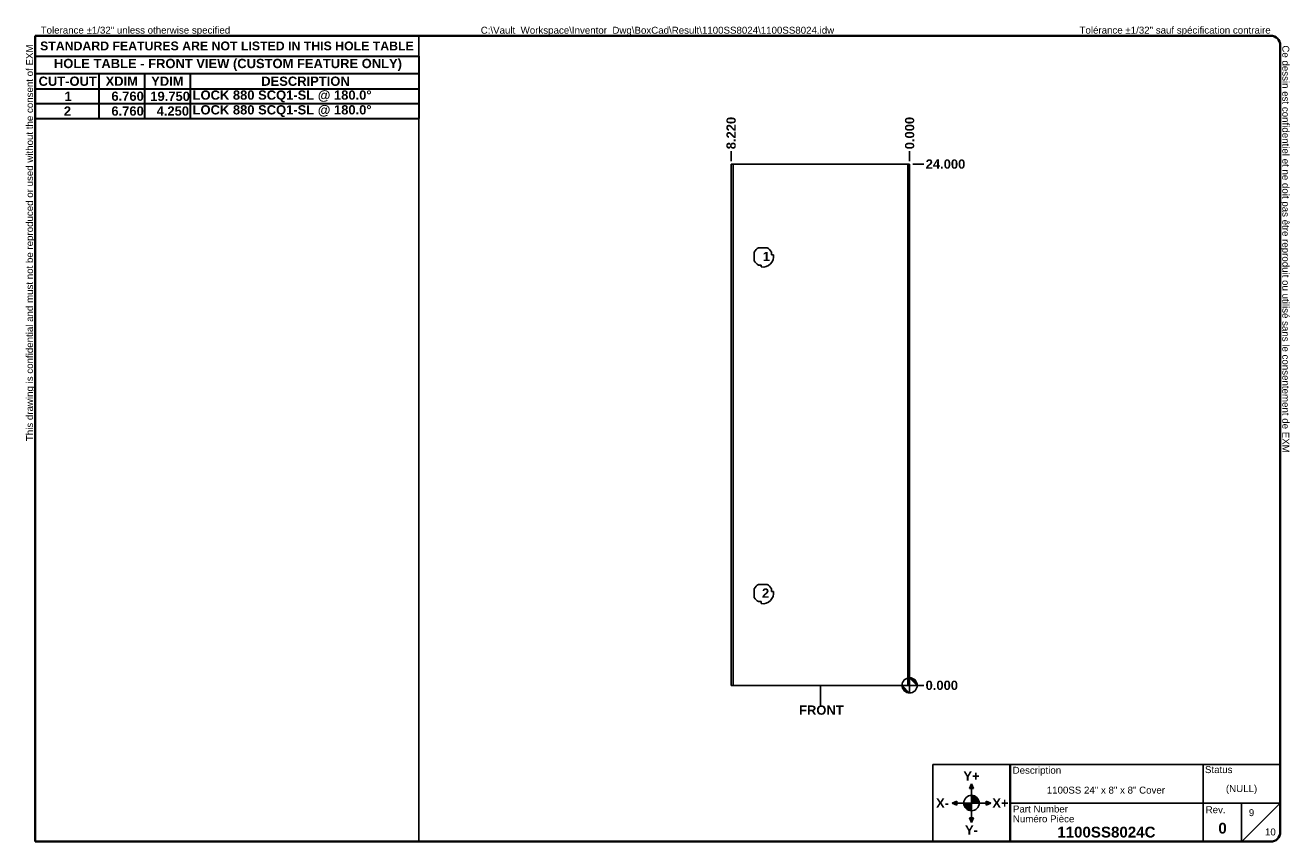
# Model space of a CAD drawing. Header units: inches. Extents: x 1.1 to 59.4, y 0.9 to 38.5.
import ezdxf

# ---------------------------------------------------------------- set-up
doc = ezdxf.new("R2010")
doc.units = ezdxf.units.IN
doc.header["$LTSCALE"] = 3.555556
doc.header["$MEASUREMENT"] = 0
doc.layers.get('0').update_dxf_attribs({"lineweight": 25})
for name, color, linetype, lineweight in [('Dimensions(ANSI)', 7, 'Continuous', 25), ('Sketch Geometry(ANSI)', 7, 'Continuous', 25), ('Symbols(ANSI)', 7, 'Continuous', 25), ('Visible Edges(ANSI)', 7, 'Continuous', 25), ('Visible Tangent Edges(ANSI)', 7, 'Continuous', 25)]:
    doc.layers.add(name, color=color, linetype=linetype, lineweight=lineweight)
doc.layers.add('Hatch', color=179, linetype='Continuous', lineweight=9, true_color=0x1e1e47)
doc.styles.add('Current-ANSI', font='arial.ttf')
doc.styles.add('Dimension-ANSI', font='arialbd.ttf')
doc.styles.add('Text Style44', font='arialbd.ttf')
doc.dimstyles.new('INCH-ANSI', dxfattribs={"dimscale": 3.555556, "dimtxt": 0.12, "dimasz": 0.098425, "dimexe": 0.04, "dimexo": 0.04, "dimgap": 0.031496, "dimtad": 0, "dimtih": 1, "dimtoh": 1, "dimdec": 3, "dimrnd": 1e-08, "dimzin": 0, "dimdsep": 46, "dimtxsty": 'Dimension-ANSI', "dimcen": 0.09, "dimdle": 0.312, "dimclrd": 179, "dimclre": 179, "dimclrt": 7, "dimadec": 1, "dimazin": 0, "dimtfac": 1, "dimtdec": 3, "dimtofl": 0, "dimtmove": 0, "dimatfit": 3, "dimfxl": 1, "dimtolj": 1, "dimtzin": 4, "dimlwd": 25, "dimlwe": 25, "dimarcsym": 0})
doc.dimstyles.new('INCH-ANSI-VERTICAL', dxfattribs={"dimscale": 3.555556, "dimtxt": 0.12, "dimasz": 0.098425, "dimexe": 0.04, "dimexo": 0.04, "dimgap": 0.031496, "dimtad": 0, "dimtih": 1, "dimtoh": 1, "dimdec": 3, "dimrnd": 1e-08, "dimzin": 0, "dimdsep": 46, "dimtxsty": 'Dimension-ANSI', "dimcen": 0.09, "dimdle": 0.312, "dimclrd": 179, "dimclre": 179, "dimclrt": 7, "dimadec": 1, "dimazin": 0, "dimtfac": 1, "dimtdec": 3, "dimtofl": 0, "dimtmove": 0, "dimatfit": 3, "dimfxl": 1, "dimtolj": 1, "dimtzin": 4, "dimlwd": 25, "dimlwe": 25, "dimarcsym": 0})

# ---------------------------------------------------------------- blocks, each defined once
blk = doc.blocks.new('Origin Indicator Symbol4')
at = {"layer": 'Dimensions(ANSI)'}
h = blk.add_hatch(color=7, dxfattribs=at)
edge = h.paths.add_edge_path(flags=0)
edge.add_line((11.763, 2.377), (11.861, 2.279))
edge.add_arc((11.763, 2.279), 0.0984, 0, 90)
h = blk.add_hatch(color=7, dxfattribs=at)
edge = h.paths.add_edge_path(flags=0)
edge.add_line((11.763, 2.18), (11.665, 2.279))
edge.add_arc((11.763, 2.279), 0.0984, 180, 270)
at = {"layer": 'Dimensions(ANSI)', "color": 7, "linetype": 'Continuous'}
for p, q in [((11.763, 2.377), (11.861, 2.279)), ((11.763, 2.18), (11.665, 2.279))]:
    blk.add_line(p, q, dxfattribs=at)
at = {"layer": 'Dimensions(ANSI)', "color": 7, "linetype": 'Continuous', "flags": 128}
for points in [[(11.763, 2.279), (11.861, 2.279), (11.763, 2.377), (11.763, 2.279)], [(11.763, 2.279), (11.763, 2.377), (11.763, 2.18), (11.763, 2.279)], [(11.763, 2.279), (11.763, 2.18), (11.665, 2.279), (11.763, 2.279)], [(11.763, 2.279), (11.665, 2.279), (11.763, 2.279), (11.763, 2.279)]]:
    blk.add_lwpolyline(points, dxfattribs=at)
at = {"layer": 'Dimensions(ANSI)', "color": 7, "linetype": 'Continuous'}
blk.add_circle((11.763, 2.279), 0.0984, dxfattribs=at)
for start, end in [(0, 90), (180, 270)]:
    blk.add_arc((11.763, 2.279), 0.0984, start, end, dxfattribs=at)
at = {"layer": 'Dimensions(ANSI)', "color": 7}
for points in [[(11.763, 2.279), (11.861, 2.279), (11.763, 2.377), (11.763, 2.279)], [(11.763, 2.279), (11.763, 2.377), (11.763, 2.18), (11.763, 2.279)], [(11.763, 2.279), (11.763, 2.18), (11.665, 2.279), (11.763, 2.279)], [(11.763, 2.279), (11.665, 2.279), (11.763, 2.279)]]:
    blk.add_solid(points, dxfattribs=at)
blk = doc.blocks.new('Title Blocks EXM-2 - ANSI B')
at = {"layer": 'Hatch'}
for points in [[(12.725, 0.94), (12.75, 0.94), (12.75, 1)], [(12.775, 0.94), (12.75, 1), (12.75, 0.94)], [(12.56, 0.75), (12.56, 0.775), (12.5, 0.75)], [(12.56, 0.75), (12.5, 0.75), (12.56, 0.725)], [(12.94, 0.75), (13, 0.75), (12.94, 0.775)], [(12.94, 0.75), (12.94, 0.725), (13, 0.75)], [(12.75, 0.56), (12.725, 0.56), (12.75, 0.5)], [(12.75, 0.56), (12.75, 0.5), (12.775, 0.56)]]:
    blk.add_hatch(color=7, dxfattribs=at).paths.add_polyline_path(points)
h = blk.add_hatch(color=7, dxfattribs=at)
edge = h.paths.add_edge_path()
edge.add_line((12.75, 0.85), (12.75, 0.75))
edge.add_line((12.75, 0.75), (12.85, 0.75))
edge.add_arc((12.75, 0.75), 0.1, 0, 90)
h = blk.add_hatch(color=7, dxfattribs=at)
edge = h.paths.add_edge_path()
edge.add_line((12.75, 0.65), (12.75, 0.75))
edge.add_line((12.75, 0.75), (12.65, 0.75))
edge.add_arc((12.75, 0.75), 0.1, 180, 270)
at = {"layer": 'Sketch Geometry(ANSI)'}
for p, q in [((12.249, 1.25), (16.749, 1.25)), ((12.249, 0.25), (12.249, 1.25)), ((15.749, 1.25), (15.749, 0.75)), ((16.749, 1.25), (16.749, 0.375)), ((12.75, 1), (12.725, 0.94)), ((12.75, 0.85), (12.75, 1)), ((12.775, 0.94), (12.75, 1)), ((12.725, 0.94), (12.775, 0.94)), ((12.75, 0.75), (12.75, 0.85)), ((12.5, 0.75), (12.56, 0.775)), ((12.65, 0.75), (12.5, 0.75)), ((12.56, 0.725), (12.5, 0.75)), ((12.56, 0.775), (12.56, 0.725)), ((12.75, 0.75), (12.65, 0.75)), ((12.75, 0.75), (12.85, 0.75)), ((12.75, 0.75), (12.75, 0.65)), ((12.85, 0.75), (13, 0.75)), ((13, 0.75), (12.94, 0.775)), ((12.94, 0.775), (12.94, 0.725)), ((12.94, 0.725), (13, 0.75)), ((15.749, 0.75), (13.249, 0.75)), ((16.249, 0.75), (15.749, 0.75)), ((15.749, 0.75), (15.749, 0.25)), ((16.249, 0.25), (16.249, 0.75)), ((16.249, 0.75), (16.749, 0.75)), ((16.249, 0.25), (16.749, 0.75)), ((12.775, 0.56), (12.725, 0.56)), ((12.725, 0.56), (12.75, 0.5)), ((12.75, 0.65), (12.75, 0.5)), ((12.75, 0.5), (12.775, 0.56)), ((13.249, 0.25), (12.249, 0.25)), ((16.624, 0.25), (13.249, 0.25))]:
    blk.add_line(p, q, dxfattribs=at)
at = {"layer": 'Sketch Geometry(ANSI)', "linetype": 'Continuous', "lineweight": 35}
blk.add_line((13.249, 0.25), (13.249, 1.25), dxfattribs=at)
at = {"layer": 'Sketch Geometry(ANSI)'}
blk.add_circle((12.75, 0.75), 0.1, dxfattribs=at)
blk.add_arc((16.624, 0.375), 0.125, 270, 0, dxfattribs=at)
at = {"layer": 'Symbols(ANSI)', "color": 7}
for s, insert, char_height, attachment_point, style in [('\\fArial|b1|i0;Y+', (12.75, 1.1), 0.12, 5, 'Dimension-ANSI'), ('Description', (13.283, 1.103), 0.09, 7, 'Current-ANSI'), ('Status', (15.774, 1.137), 0.09, 7, 'Current-ANSI'), ('\\fArial|b1|i0;X-', (12.375, 0.75), 0.12, 5, 'Dimension-ANSI'), ('\\fArial|b1|i0;X+', (13.125, 0.75), 0.12, 5, 'Dimension-ANSI'), ('Part Number', (13.287, 0.627), 0.09, 7, 'Current-ANSI'), ('Numéro Pièce', (13.286, 0.5), 0.09, 7, 'Current-ANSI'), ('\\fArial|b1|i0;Y-', (12.75, 0.4), 0.12, 5, 'Dimension-ANSI')]:
    blk.add_mtext(s, dxfattribs=dict(at, insert=insert, char_height=char_height, attachment_point=attachment_point, style=style))
at = {"layer": 'Symbols(ANSI)', "color": 7, "insert": (15.783, 0.618), "char_height": 0.09, "width": 0.25854, "attachment_point": 7, "style": 'Current-ANSI'}
blk.add_mtext('Rev.', dxfattribs=at)
at = {"layer": 'Symbols(ANSI)', "color": 7}
for tag, p, height, style in [('DESIGN_STATE_001', (16.045, 0.893), 0.09, 'Current-ANSI'), ('IDW_DESC_IAM_001', (13.725, 0.873), 0.09, 'Current-ANSI'), ('Sheet_number_001', (16.342, 0.581), 0.09, 'Current-ANSI'), ('IDW_REV_001', (15.947, 0.355), 0.14, 'Text Style44'), ('IDW_NAME_IAM_001', (13.861, 0.304), 0.14, 'Text Style44'), ('Number_of_sheets_001', (16.551, 0.331), 0.09, 'Current-ANSI')]:
    blk.add_attdef(tag, p, '', height=height, dxfattribs=dict(at, style=style))
blk = doc.blocks.new('Borders EXM - B (Inch) - B')
at = {"layer": 'Sketch Geometry(ANSI)', "linetype": 'Continuous', "lineweight": 35}
for p, q in [((16.438, 10.692), (0.437, 10.692)), ((0.437, 10.692), (0.437, 0.255)), ((16.562, 0.38), (16.562, 10.567)), ((0.437, 0.255), (16.438, 0.255))]:
    blk.add_line(p, q, dxfattribs=at)
at = {"layer": 'Sketch Geometry(ANSI)'}
for p, q in [((5.406, 10.692), (5.406, 0.255)), ((0.437, 10.428), (5.406, 10.428))]:
    blk.add_line(p, q, dxfattribs=at)
at = {"layer": 'Sketch Geometry(ANSI)', "linetype": 'Continuous', "lineweight": 35}
for centre, start, end in [((16.438, 10.567), 0, 90), ((16.438, 0.38), 270, 0)]:
    blk.add_arc(centre, 0.125, start, end, dxfattribs=at)
at = {"layer": 'Symbols(ANSI)', "color": 7, "char_height": 0.09, "attachment_point": 7, "style": 'Current-ANSI'}
for s, insert in [('Tolerance ±1/32" unless otherwise specified', (0.509, 10.692)), ('Tolérance ±1/32" sauf spécification contraire', (13.963, 10.692))]:
    blk.add_mtext(s, dxfattribs=dict(at, insert=insert))
for s, insert, rotation in [('This drawing is confidential and must not be reproduced or used without the consent of EXM', (0.437, 5.442), 90), ('Ce dessin est confidentiel et ne doit pas être reproduit ou utilisé sans le consentement de EXM', (16.562, 10.567), 270)]:
    blk.add_mtext(s, dxfattribs=dict(at, insert=insert, rotation=rotation))
at = {"layer": 'Symbols(ANSI)', "color": 7, "insert": (2.921, 10.559), "char_height": 0.114, "width": 4.96908, "attachment_point": 5, "style": 'Dimension-ANSI'}
blk.add_mtext('\\fArial|b1|i0;{\\H0.1140;STANDARD FEATURES ARE NOT LISTED IN THIS HOLE TABLE}', dxfattribs=at)
at = {"layer": 'Symbols(ANSI)', "color": 7, "style": 'Current-ANSI'}
blk.add_attdef('FILENAME_AND_PATH_001', (6.208, 10.718), '', height=0.09, dxfattribs=at)
blk = doc.blocks.new('Datum Identifier22')
at = {"layer": 'Symbols(ANSI)', "color": 7, "linetype": 'Continuous', "lineweight": 25}
for p, q in [((10.607, 2.18), (10.607, 2.279)), ((10.607, 2.18), (10.607, 2.205)), ((10.607, 2.205), (10.607, 2.021))]:
    blk.add_line(p, q, dxfattribs=at)
at = {"layer": 'Symbols(ANSI)', "color": 7, "insert": (10.331, 1.897), "char_height": 0.12, "attachment_point": 7, "style": 'Dimension-ANSI'}
blk.add_mtext('FRONT', dxfattribs=at)
blk = doc.blocks.new('*D12')
at = {"layer": 'Defpoints', "color": 0, "linetype": 'Continuous', "transparency": 16777216}
for p in [(41.824, 8.103), (41.824, 8.103), (42.473, 8.103)]:
    blk.add_point(p, dxfattribs=at)
at = {"layer": 'Dimensions(ANSI)', "color": 179, "linetype": 'Continuous', "lineweight": 25, "true_color": 0x262658, "transparency": 16777216}
blk.add_line((41.966, 8.103), (42.473, 8.103), dxfattribs=at)
at = {"layer": 'Dimensions(ANSI)', "color": 7, "linetype": 'Continuous', "lineweight": 25, "transparency": 16777216, "insert": (43.303, 8.103), "char_height": 0.4267, "attachment_point": 5, "style": 'Dimension-ANSI'}
blk.add_mtext('\\A1;0.000', dxfattribs=at)
blk = doc.blocks.new('*D13')
at = {"layer": 'Defpoints', "color": 0, "linetype": 'Continuous', "transparency": 16777216}
for p in [(41.824, 32.103), (42.473, 32.103), (41.824, 8.103)]:
    blk.add_point(p, dxfattribs=at)
at = {"layer": 'Dimensions(ANSI)', "color": 179, "linetype": 'Continuous', "lineweight": 25, "true_color": 0x262658, "transparency": 16777216}
blk.add_line((41.966, 32.103), (42.473, 32.103), dxfattribs=at)
at = {"layer": 'Dimensions(ANSI)', "color": 7, "linetype": 'Continuous', "lineweight": 25, "transparency": 16777216, "insert": (43.474, 32.103), "char_height": 0.4267, "attachment_point": 5, "style": 'Dimension-ANSI'}
blk.add_mtext('\\A1;24.000', dxfattribs=at)
blk = doc.blocks.new('*D14')
at = {"layer": 'Defpoints', "color": 0, "linetype": 'Continuous', "transparency": 16777216}
for p in [(41.824, 32.702), (41.824, 32.103), (41.824, 32.103)]:
    blk.add_point(p, dxfattribs=at)
at = {"layer": 'Dimensions(ANSI)', "color": 179, "linetype": 'Continuous', "lineweight": 25, "true_color": 0x262658, "transparency": 16777216}
blk.add_line((41.824, 32.245), (41.824, 32.702), dxfattribs=at)
at = {"layer": 'Dimensions(ANSI)', "color": 7, "linetype": 'Continuous', "lineweight": 25, "transparency": 16777216, "insert": (41.824, 33.532), "char_height": 0.4267, "attachment_point": 5, "rotation": 90, "style": 'Dimension-ANSI'}
blk.add_mtext('\\A1;0.000', dxfattribs=at)
blk = doc.blocks.new('*D15')
at = {"layer": 'Defpoints', "color": 0, "linetype": 'Continuous', "transparency": 16777216}
for p in [(33.604, 32.702), (33.604, 32.103), (41.824, 32.103)]:
    blk.add_point(p, dxfattribs=at)
at = {"layer": 'Dimensions(ANSI)', "color": 179, "linetype": 'Continuous', "lineweight": 25, "true_color": 0x262658, "transparency": 16777216}
blk.add_line((33.604, 32.245), (33.604, 32.702), dxfattribs=at)
at = {"layer": 'Dimensions(ANSI)', "color": 7, "linetype": 'Continuous', "lineweight": 25, "transparency": 16777216, "insert": (33.604, 33.533), "char_height": 0.4267, "attachment_point": 5, "rotation": 90, "style": 'Dimension-ANSI'}
blk.add_mtext('\\A1;8.220', dxfattribs=at)
blk = doc.blocks.new('Leader Text1')
at = {"layer": 'Symbols(ANSI)', "color": 7, "insert": (9.861, 7.773), "char_height": 0.12, "attachment_point": 7, "style": 'Dimension-ANSI'}
blk.add_mtext('1', dxfattribs=at)
blk = doc.blocks.new('Leader Text2')
at = {"layer": 'Symbols(ANSI)', "color": 7, "insert": (9.851, 3.414), "char_height": 0.12, "attachment_point": 7, "style": 'Dimension-ANSI'}
blk.add_mtext('2', dxfattribs=at)
blk = doc.blocks.new('Table3')
at = {"layer": 'Symbols(ANSI)', "color": 7, "lineweight": 30}
for p, q in [((0.438, 10.428), (5.406, 10.428)), ((0.438, 10.428), (0.438, 10.202)), ((5.406, 10.428), (5.406, 10.202)), ((0.438, 10.202), (5.406, 10.202)), ((0.438, 10.202), (0.438, 10.003)), ((1.264, 10.202), (1.264, 10.003)), ((1.855, 10.202), (1.855, 10.003)), ((2.445, 10.202), (2.445, 10.003)), ((5.406, 10.202), (5.406, 10.003)), ((0.438, 10.003), (5.406, 10.003)), ((0.438, 10.003), (0.438, 9.621)), ((1.264, 10.003), (1.264, 9.621)), ((1.855, 10.003), (1.855, 9.621)), ((2.445, 10.003), (2.445, 9.621)), ((5.406, 10.003), (5.406, 9.621)), ((0.438, 9.812), (5.406, 9.812)), ((0.438, 9.621), (5.406, 9.621))]:
    blk.add_line(p, q, dxfattribs=at)
at = {"layer": 'Symbols(ANSI)', "color": 7, "char_height": 0.12, "attachment_point": 7, "style": 'Dimension-ANSI'}
for s, insert in [('HOLE TABLE - FRONT VIEW (CUSTOM FEATURE ONLY)', (0.681, 10.236)), ('CUT-OUT', (0.482, 10.041)), ('XDIM', (1.35, 10.043)), ('YDIM', (1.94, 10.043)), ('DESCRIPTION', (3.366, 10.041)), ('1', (0.818, 9.848)), ('6.760', (1.425, 9.847)), ('19.750', (1.929, 9.846)), ('LOCK 880 SCQ1-SL @ 180.0°', (2.477, 9.829)), ('2', (0.809, 9.656)), ('6.760', (1.425, 9.655)), ('4.250', (2.011, 9.655)), ('LOCK 880 SCQ1-SL @ 180.0°', (2.477, 9.638))]:
    blk.add_mtext(s, dxfattribs=dict(at, insert=insert))

msp = doc.modelspace()

# ---------------------------------------------------------------- linework, layer by layer
at = {"layer": 'Visible Edges(ANSI)'}
for p, q in [((33.604, 8.1026), (33.604, 32.1026)), ((33.69, 32.1026), (33.604, 32.1026)), ((33.69, 32.1026), (41.738, 32.1026)), ((41.824, 32.1026), (41.738, 32.1026)), ((41.824, 32.1026), (41.824, 8.1026)), ((34.6683, 27.6535), (34.6683, 28.0516)), ((34.8649, 28.2482), (35.263, 28.2482)), ((35.4596, 28.0516), (35.4596, 27.9312)), ((34.9853, 27.4569), (34.8649, 27.4569)), ((34.9853, 27.3668), (34.9853, 27.4569)), ((35.4596, 27.9312), (35.5498, 27.9312)), ((34.6683, 12.1535), (34.6683, 12.5516)), ((34.8649, 12.7482), (35.263, 12.7482)), ((35.4596, 12.5516), (35.4596, 12.4312)), ((35.4596, 12.4312), (35.5498, 12.4312)), ((34.9853, 11.9569), (34.8649, 11.9569)), ((34.9853, 11.8668), (34.9853, 11.9569)), ((33.604, 8.1026), (33.69, 8.1026)), ((41.738, 8.1026), (33.69, 8.1026)), ((41.738, 8.1026), (41.824, 8.1026))]:
    msp.add_line(p, q, dxfattribs=at)
for centre, radius, start, end in [((35.064, 27.8526), 0.4429, 116.704852, 153.295148), ((35.064, 27.8526), 0.4429, 26.704852, 63.295148), ((35.064, 27.8526), 0.4429, 206.704852, 243.295148), ((35.064, 27.8526), 0.4921, 260.801462, 9.198538), ((35.064, 12.3526), 0.4429, 116.704852, 153.295148), ((35.064, 12.3526), 0.4921, 260.801462, 9.198538), ((35.064, 12.3526), 0.4429, 26.704852, 63.295148), ((35.064, 12.3526), 0.4429, 206.704852, 243.295148)]:
    msp.add_arc(centre, radius, start, end, dxfattribs=at)
at = {"layer": 'Visible Tangent Edges(ANSI)'}
for p, q in [((33.69, 32.1026), (33.69, 8.1026)), ((41.738, 8.1026), (41.738, 32.1026))]:
    msp.add_line(p, q, dxfattribs=at)

# ---------------------------------------------------------------- block references
at = {"xscale": 3.555555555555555, "yscale": 3.555555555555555, "zscale": 3.555555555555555}
for name, p, values in [('Borders EXM - B (Inch) - B', (0, 0), {'FILENAME_AND_PATH_001': 'C:\\Vault_Workspace\\Inventor_Dwg\\BoxCad\\Result\\1100SS8024\\1100SS8024.idw'}), ('Title Blocks EXM-2 - ANSI B', (-0.6625, 0.0162), {'IDW_REV_001': '0', 'Sheet_number_001': '9', 'Number_of_sheets_001': '10', 'IDW_DESC_IAM_001': '1100SS 24" x 8" x 8" Cover', 'DESIGN_STATE_001': '(NULL)', 'IDW_NAME_IAM_001': '1100SS8024C'})]:
    msp.add_blockref(name, p, dxfattribs=at).add_auto_attribs(values)
msp.add_blockref('Table3', (0, 0), dxfattribs=at)
at = {"layer": 'Dimensions(ANSI)', "xscale": 3.555555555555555, "yscale": 3.555555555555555, "zscale": 3.555555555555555}
msp.add_blockref('Origin Indicator Symbol4', (0, 0), dxfattribs=at)
at = {"layer": 'Symbols(ANSI)', "xscale": 3.555555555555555, "yscale": 3.555555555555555, "zscale": 3.555555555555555}
for name in ['Leader Text1', 'Leader Text2', 'Datum Identifier22']:
    msp.add_blockref(name, (0, 0), dxfattribs=at)

# ---------------------------------------------------------------- dimensions: what is measured, and where the dimension line sits
at = {"layer": 'Dimensions(ANSI)', "color": 179, "linetype": 'Continuous', "lineweight": 25, "true_color": 0x262658}
for feature_location, offset, dtype, origin, dimstyle, picture, middle in [((33.604, 32.1026), (0, 0.5993), 1, (41.824, 32.1026), 'INCH-ANSI-VERTICAL', '*D15', (33.604, 33.5329)), ((41.8239527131, 32.1025724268), (0, 0.59930916), 1, (41.8239527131, 32.1025724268), 'INCH-ANSI-VERTICAL', '*D14', (41.8239527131, 33.5324487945)), ((41.824, 32.1026), (0.6488, 0), 0, (41.824, 8.1026), 'INCH-ANSI', '*D13', (43.4741, 32.1026)), ((41.8239527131, 8.1025724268), (0.6487522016, 0), 0, (41.8239527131, 8.1025724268), 'INCH-ANSI', '*D12', (43.3032721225, 8.1025724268))]:
    dim = msp.add_ordinate_dim(feature_location=feature_location, offset=offset, dtype=dtype, origin=origin, dimstyle=dimstyle, override={"dimgap": 0.031496, "dimtad": 0, "dimdec": 3, "dimtol": 0, "dimlim": 0, "dimtp": 0, "dimtm": 0, "dimtdec": 3}, dxfattribs=at)
    dim.commit()
    dim.dimension.update_dxf_attribs({"geometry": picture, "text_midpoint": middle})

doc.saveas('drawing.dxf')
